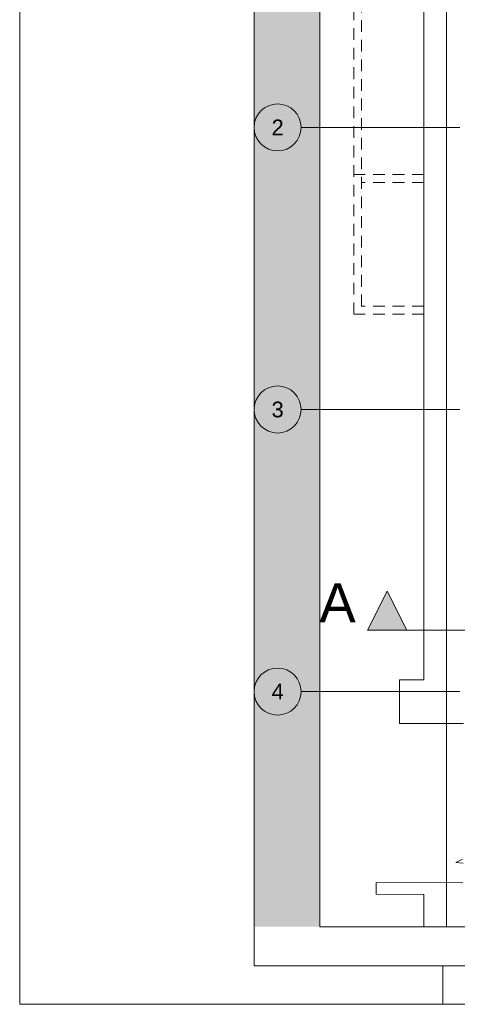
# Paper-space layout 'A-17 ROZBIÓRKI - PIĘTRO -1' of a CAD drawing. Header units: millimetres. Extents: x 0 to 594, y 0 to 350.
# Tile 1 of 7: x 0 to 56, y 0 to 126. Entities that reach past the tile are written whole.
import ezdxf
from ezdxf.xclip import XClip

# ---------------------------------------------------------------- set-up
doc = ezdxf.new("R2010")
doc.units = ezdxf.units.MM
doc.header["$MEASUREMENT"] = 0
doc.header["$XCLIPFRAME"] = 0
for name, pattern in [('ACAD_ISO03W100', [300, 120, -180]), ('DASHDOTX2', [1000, 500, -250, 0, -250]), ('Przer. długie kreski', [2.5, 1.5, -1]), ('PRZERYWANA_DU_A', [550, 350.0000000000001, -199.9999999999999])]:
    doc.linetypes.add(name, pattern=pattern)
for name, color, linetype, lineweight in [('0_Nr_pióra__2', 8, 'Continuous', 13), ('A_Arkusz_Nr_pióra__1', 7, 'Continuous', 20), ('A_linie przekroju_Nr_pióra__1', 7, 'Continuous', 20), ('A_ściany_Nr_pióra__1', 7, 'Continuous', 20)]:
    doc.layers.add(name, color=color, linetype=linetype, lineweight=lineweight)
for name, color, linetype, lineweight, true_color in [('A_Arkusz_Nr_pióra__237', 7, 'Continuous', 5, 0x343434), ('A_opis_Nr_pióra__255', 7, 'Continuous', 15, 0x242424), ('A_osie_Nr_pióra__16', 7, 'Continuous', 5, 0x0f0f0f), ('A_osie_Nr_pióra__76', 7, 'Continuous', 5, 0x2d2d2d), ('A_ściany_Nr_pióra__10', 7, 'Continuous', 13, 0x4b4b4b)]:
    doc.layers.add(name, color=color, linetype=linetype, lineweight=lineweight, true_color=true_color)
doc.layers.add('A_linie przekroju', color=7, linetype='Continuous')
doc.layers.add('A_podrys', color=7, linetype='Continuous')
doc.styles.add('STYL_AUTOMATYCZNY_1', font='arial.ttf')

# ---------------------------------------------------------------- blocks, each defined once
blk = doc.blocks.new('Rysunek_1_1', base_point=(-1588.841325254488, -369.1745078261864))
at = {"linetype": 'Continuous', "lineweight": 0, "true_color": 0x484848}
blk.add_hatch(color=251, dxfattribs=at).paths.add_polyline_path([(38.28479608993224, 218.7103204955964), (29.90004060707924, 218.7103204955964), (29.90004060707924, 9.900326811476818), (38.28479608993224, 9.900326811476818)])
at = {"layer": 'A_linie przekroju', "linetype": 'Continuous', "lineweight": 0, "true_color": 0x000000}
blk.add_hatch(color=18, dxfattribs=at).paths.add_polyline_path([(44.38378371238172, 47.73303094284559), (49.38378371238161, 47.73303094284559), (46.88378371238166, 52.73303094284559)])
at = {"layer": '0_Nr_pióra__2', "color": 8, "linetype": 'PRZERYWANA_DU_A', "lineweight": 13, "flags": 128}
for points in [[(38.28479847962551, 218.7103262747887), (38.28479847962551, 9.90032627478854)], [(38.28479847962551, 9.90032627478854), (195.3500086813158, 9.90032627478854)]]:
    blk.add_lwpolyline(points, dxfattribs=at)
at = {"layer": 'A_linie przekroju_Nr_pióra__1', "color": 7, "linetype": 'ACAD_ISO03W100', "lineweight": 20}
blk.add_line((49.38378177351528, 47.73302794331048), (280.3500101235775, 47.73302794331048), dxfattribs=at)
at = {"layer": 'A_linie przekroju_Nr_pióra__1', "color": 7, "linetype": 'Continuous', "lineweight": 20, "flags": 128}
blk.add_lwpolyline([(44.38378371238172, 47.73303094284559), (49.38378371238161, 47.73303094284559), (46.88378371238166, 52.73303094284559)], close=True, dxfattribs=at)
at = {"layer": 'A_opis_Nr_pióra__255', "color": 250, "linetype": 'Continuous', "lineweight": 15, "true_color": 0x242424}
for q in [(56.49704976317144, 18.52125504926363), (56.59464899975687, 18.03087038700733)]:
    blk.add_line((55.63078189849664, 18.09394490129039), q, dxfattribs=at)
at = {"layer": 'A_osie_Nr_pióra__16', "color": 250, "linetype": 'DASHDOTX2', "lineweight": 5, "true_color": 0x0f0f0f}
for p, q in [((54.45578442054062, 141.7203451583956), (54.45578442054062, 9.900327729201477)), ((56.15111788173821, 111.9003262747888), (35.90003558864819, 111.9003248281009)), ((56.15111788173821, 75.90032627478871), (35.90003558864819, 75.90032468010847)), ((56.15111788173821, 39.90032627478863), (35.90003558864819, 39.90032453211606))]:
    blk.add_line(p, q, dxfattribs=at)
at = {"layer": 'A_osie_Nr_pióra__76', "color": 250, "linetype": 'Continuous', "lineweight": 5, "true_color": 0x2d2d2d}
for centre in [(32.90003742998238, 111.9003262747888), (32.90003742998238, 75.90032627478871), (32.90003742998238, 39.90032627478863)]:
    blk.add_circle(centre, 3, dxfattribs=at)
at = {"layer": 'A_ściany_Nr_pióra__1', "color": 7, "linetype": 'Continuous', "lineweight": 20, "flags": 128}
for points in [[(51.58378371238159, 149.5503257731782), (51.58378371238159, 41.38615750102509)], [(51.58378371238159, 41.38615750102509), (48.45106974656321, 41.38615750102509)], [(48.45106974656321, 41.38615750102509), (48.45106974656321, 35.83615750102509)], [(48.45106974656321, 35.83615750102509), (56.63078371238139, 35.83615750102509)], [(45.50200855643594, 15.54508705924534), (45.49418949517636, 14.04510743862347)], [(56.55754204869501, 15.48745701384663), (45.50200855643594, 15.54508705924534)], [(45.49418949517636, 14.04510743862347), (51.58378371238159, 14.01336373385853)], [(51.58378371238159, 14.01336373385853), (51.58378371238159, 9.90032627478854)]]:
    blk.add_lwpolyline(points, dxfattribs=at)
at = {"layer": 'A_ściany_Nr_pióra__10', "color": 251, "linetype": 'Przer. długie kreski', "lineweight": 13, "true_color": 0x4b4b4b}
for p, q in [((43.62378435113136, 89.07032506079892), (43.62378435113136, 148.9003252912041)), ((42.62378403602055, 88.07032474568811), (42.62378403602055, 147.9003249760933)), ((51.58378357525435, 105.8703251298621), (42.62378403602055, 105.8703251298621)), ((51.58378357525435, 104.8703248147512), (43.62378435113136, 104.8703248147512)), ((51.58378357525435, 88.07032474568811), (42.62378403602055, 88.07032474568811)), ((51.58378357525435, 89.07032506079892), (43.62378435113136, 89.07032506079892))]:
    blk.add_line(p, q, dxfattribs=at)
at = {"layer": 'A_linie przekroju_Nr_pióra__1', "color": 7, "linetype": 'Continuous', "lineweight": 20, "insert": (42.88378371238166, 48.73303807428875), "char_height": 5, "attachment_point": 9, "style": 'STYL_AUTOMATYCZNY_1'}
blk.add_mtext('\\A1;{\\pqr;\\pt0;\\fArial|b0|i0|c238|p0;\\W1.000000;A}', dxfattribs=at)
at = {"layer": 'A_osie_Nr_pióra__76', "color": 250, "linetype": 'Continuous', "lineweight": 5, "true_color": 0x2d2d2d, "char_height": 2, "attachment_point": 1, "style": 'STYL_AUTOMATYCZNY_1'}
for s, insert in [('\\A1;{\\pql;\\pt0;\\fArial|b0|i0|c238|p0;\\W1.000000;2}', (32.13731242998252, 112.9003262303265)), ('\\A1;{\\pql;\\pt0;\\fArial|b0|i0|c238|p0;\\W1.000000;3}', (32.13731242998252, 76.9003262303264)), ('\\A1;{\\pql;\\pt0;\\fArial|b0|i0|c238|p0;\\W1.000000;4}', (32.13731242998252, 40.90032623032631))]:
    blk.add_mtext(s, dxfattribs=dict(at, insert=insert))

psp = doc.layouts.new('A-17 ROZBIÓRKI - PIĘTRO -1')

# ---------------------------------------------------------------- linework, layer by layer
at = {"layer": 'A_Arkusz_Nr_pióra__1', "color": 7, "linetype": 'Continuous', "lineweight": 20}
for p in [(29.90003742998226, 345.1), (589.1, 4.90000140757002)]:
    psp.add_line(p, (29.89980349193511, 4.900326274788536), dxfattribs=at)
at = {"layer": 'A_Arkusz_Nr_pióra__1', "color": 7, "linetype": 'Continuous', "lineweight": 20, "flags": 128}
psp.add_lwpolyline([(0, 350), (594, 350), (594, 0), (0, 0)], close=True, dxfattribs=at)
at = {"layer": 'A_Arkusz_Nr_pióra__237', "color": 250, "linetype": 'Continuous', "lineweight": 5, "true_color": 0x343434}
psp.add_line((54.00000000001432, 0.0001013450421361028), (54.00000000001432, 4.900101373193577), dxfattribs=at)

# ---------------------------------------------------------------- block references
at = {"layer": 'A_podrys', "color": 37, "linetype": 'Continuous', "lineweight": 5, "true_color": 0x656532}
ref = psp.add_blockref('Rysunek_1_1', (-1588.841325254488, -369.1745078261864), dxfattribs=at)
XClip(ref).set_block_clipping_path([(29.90003742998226, 9.900326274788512), (280.3500086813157, 218.7103262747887)])

doc.saveas('drawing.dxf')
